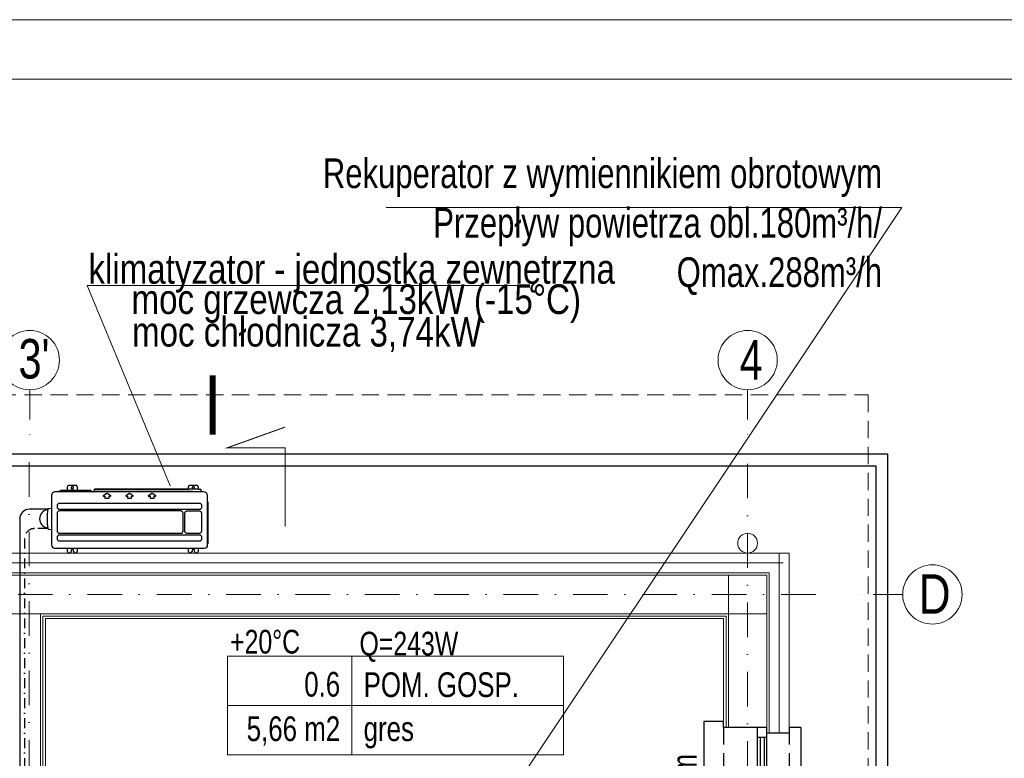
# Model space of a CAD drawing. Header units: inches. Extents: x 67073 to 287261, y -76160 to 48412.
# Tile 77 of 117: x 84219 to 84718, y -41291 to -40917. Entities that reach past the tile are written whole.
import ezdxf
from ezdxf.lldxf.tags import DXFTag

# ---------------------------------------------------------------- set-up
doc = ezdxf.new("R2010")
doc.units = ezdxf.units.IN
doc.header["$MEASUREMENT"] = 0
doc.linetypes.add('DASHDOT', pattern=[1, 0.5, -0.25, 0, -0.25])
doc.linetypes.add('HIDDEN', pattern=[0.375, 0.25, -0.125])
for name, color, linetype in [('## 04 grzejniki opis', 102, 'Continuous'), ('DVM_OUTDOOR', 7, 'Continuous'), ('p--obrzeże bet.', 252, 'Continuous'), ('p--okna', 251, 'Continuous'), ('p--opis okna', 181, 'Continuous')]:
    doc.layers.add(name, color=color, linetype=linetype)
for name, color, linetype, lineweight in [('## 05 PODGRZEWACZ', 1, 'SOLID', 30), ('## 06 klimatyzator', 30, 'Continuous', 15), ('DVM_PIPE', 102, 'Continuous', 30), ('p-- linia przekroju I-AB', 116, 'Continuous', 40), ('p-- ocieplenie-w.zew', 77, 'Continuous', 0), ('p--dach', 2, 'Continuous', 30), ('p--dach-rura spustowa', 2, 'Continuous', 0), ('p--opisy pomieszczeń', 31, 'Continuous', 0), ('p--osie konstr', 1, 'DASHDOT', 15), ('p--osie konstr.-NR', 1, 'DASHDOT', 15), ('p--płyta GK', 2, 'Continuous', 0), ('p--ściana szkielet', 3, 'Continuous', 0)]:
    doc.layers.add(name, color=color, linetype=linetype, lineweight=lineweight)
doc.styles.add('1-50', font='arial.ttf', dxfattribs={"width": 0.75, "height": 12.5})
doc.styles.get("Standard").update_dxf_attribs({"font": 'ARIAL.TTF', "width": 0.75})
doc.linetypes.add('BATTING', pattern='A,0.0001,-0.1,[134,ltypeshp.shx,S=0.1,R=0,X=-0.1,Y=0],-0.2,[134,ltypeshp.shx,S=0.1,R=180,X=0.1,Y=0],-0.1', length=0.4001)
tags = doc.linetypes.add('SOLID', pattern=[10, 10, 0]).pattern_tags.tags
tags[6:7] = [DXFTag(74, 4), DXFTag(75, 0), DXFTag(340, '0'), DXFTag(46, 0.0), DXFTag(50, 0.0), DXFTag(44, 0.0), DXFTag(45, 0.0)]
tags[4:5] = [DXFTag(74, 4), DXFTag(75, 0), DXFTag(340, '0'), DXFTag(46, 0.0), DXFTag(50, 0.0), DXFTag(44, 0.0), DXFTag(45, 0.0)]

# ---------------------------------------------------------------- blocks, each defined once
blk = doc.blocks.new('okno-80-33.15')
at = {"linetype": 'Continuous', "ltscale": 35}
for p, q in [((-3, 10), (83, 10)), ((0, -39.15), (80, -39.15))]:
    blk.add_line(p, q, dxfattribs=at)
for p, q in [((-3, 0), (-3, 10)), ((83, 0), (83, 10)), ((0, 0), (-3, 0)), ((0, -21.95), (0, 0)), ((80, 0), (80, -21.95)), ((80, 0), (83, 0)), ((0, -21.95), (0, -16.95)), ((0, -16.95), (5, -16.95)), ((5, -16.95), (75, -16.95)), ((5, -16.95), (5, -21.95)), ((5, -18.45), (75, -18.45)), ((75, -21.95), (75, -16.95)), ((75, -16.95), (80, -16.95)), ((80, -16.95), (80, -21.95)), ((5, -21.95), (0, -21.95)), ((3, -33.15), (3, -21.95)), ((5, -20.61), (75, -20.61)), ((75, -21.95), (5, -21.95)), ((80, -21.95), (75, -21.95)), ((77, -21.95), (77, -33.15)), ((0, -39.15), (0, -33.15)), ((80, -33.15), (80, -39.15))]:
    blk.add_line(p, q)
at = {"linetype": 'HIDDEN', "ltscale": 35}
for p, q in [((0, 0), (80, 0)), ((0, -33.15), (80, -33.15))]:
    blk.add_line(p, q, dxfattribs=at)
blk = doc.blocks.new('FJM_OD_790X548X285_2P_T')
at = {"layer": 'DVM_OUTDOOR', "color": 0}
for p, q in [((-376.4, 146.3), (-376.4, 163.5)), ((-368.4, 171.5), (-365.4, 171.5)), ((-357.4, 163.5), (-357.4, 158.5)), ((-345.4, 158.5), (-345.4, 163.5)), ((-337.4, 171.5), (-334.4, 171.5)), ((-326.4, 163.5), (-326.4, 146.3)), ((235.6, 146.3), (235.6, 163.5)), ((243.6, 171.5), (246.6, 171.5)), ((254.6, 163.5), (254.6, 158.5)), ((266.6, 158.5), (266.6, 163.5)), ((274.6, 171.5), (277.6, 171.5)), ((285.6, 163.5), (285.6, 146.3)), ((-426.2, 122.2), (-426.2, -85.5)), ((-426, 122.7), (-423.7, 125)), ((-423.7, 130.5), (-423.7, -117.9)), ((350.6, 146.3), (-407.9, 146.3)), ((325.5, 110.3), (-383, 110.3)), ((350.6, 146.3), (350.6, 146.3)), ((366.3, 130.5), (366.4, 130.5)), ((366.3, -117.9), (366.3, 130.5)), ((-395.2, 98.1), (-395.2, 92.5)), ((-394, 59.5), (-394, -29.1)), ((-383, 80.3), (325.5, 80.3)), ((-317.8, 70.4), (-383, 70.4)), ((-306.8, -29.1), (-306.8, 59.5)), ((-299.6, 59.5), (-299.6, -29.1)), ((325.5, 71.7), (-287.4, 71.7)), ((337.8, 92.5), (337.8, 98.1)), ((337.8, -29.1), (337.8, 59.5)), ((382.2, 50.2), (366.4, 51.6)), ((-383, -40), (-317.8, -40)), ((325.5, -49.7), (-383, -49.7)), ((-287.4, -41.3), (325.5, -41.3)), ((-423.7, -88.3), (-426, -86)), ((-395.2, -61.9), (-395.2, -67.5)), ((-383, -79.7), (325.5, -79.7)), ((337.8, -67.5), (337.8, -61.9)), ((366.4, -54.3), (382.2, -52.9)), ((-423.7, -117.9), (-423.7, -118)), ((-423.7, -118), (-423.7, -118)), ((-403, -138.7), (345.6, -138.7)), ((-391.4, -139.3), (-391.7, -150.3)), ((-161.6, -117.3), (-143.2, -130.2)), ((-153.2, -116), (-161.2, -116)), ((-152.9, -106.8), (-152.9, -115.8)), ((-133.2, -106), (-152.2, -106)), ((-142.3, -130.2), (-123.9, -117.3)), ((-132.5, -115.8), (-132.5, -106.8)), ((-124.3, -116), (-132.2, -116)), ((-47.6, -117.3), (-29.2, -130.2)), ((-39.2, -116), (-47.2, -116)), ((-38.9, -106.8), (-38.9, -115.8)), ((-19.2, -106), (-38.2, -106)), ((-28.3, -130.2), (-9.9, -117.3)), ((-18.5, -115.8), (-18.5, -106.8)), ((-10.3, -116), (-18.2, -116)), ((66.4, -117.3), (84.8, -130.2)), ((74.8, -116), (66.8, -116)), ((75.1, -106.8), (75.1, -115.8)), ((94.8, -106), (75.8, -106)), ((85.7, -130.2), (104.1, -117.3)), ((95.5, -115.8), (95.5, -106.8)), ((103.7, -116), (95.8, -116)), ((148.3, -140.7), (148.3, -151.7)), ((166.9, -144.9), (156.3, -138.8)), ((169.7, -145.7), (315.3, -145.7)), ((235.6, -163.5), (235.6, -145.7)), ((285.6, -145.7), (285.6, -163.5)), ((318.1, -144.9), (328.7, -138.8)), ((345.6, -138.7), (345.6, -138.7)), ((366.3, -118), (366.2, -118)), ((366.3, -118), (366.3, -117.9)), ((-391.7, -150.3), (-379.8, -150.7)), ((-376.4, -163.5), (-376.4, -150.8)), ((-371.9, -151), (148.3, -151)), ((-334.4, -171.5), (-368.4, -171.5)), ((148.3, -151.7), (-327.2, -151.7)), ((-326.4, -151.7), (-326.4, -163.5)), ((277.6, -171.5), (243.6, -171.5))]:
    blk.add_line(p, q, dxfattribs=at)
for points in [[(-357.4, -158.5), (-357.4, -159.1, 0.023321), (-357.3, -159.7, 0.024783), (-357.2, -160.3, 0.024618), (-357, -160.8, 0.02401), (-356.7, -161.3, 0.023784), (-356.5, -161.8, 0.02304), (-356.1, -162.2, 0.022549), (-355.8, -162.6, 0.021694), (-355.4, -163, 0.021179), (-355, -163.3, 0.020185), (-354.7, -163.6, 0.019598), (-354.3, -163.8, 0.018603), (-353.9, -164, 0.017986), (-353.5, -164.1, 0.016956), (-353.1, -164.3, 0.016413), (-352.8, -164.4, 0.015566), (-352.4, -164.4, 0.014844), (-352.1, -164.5, 0.013764), (-351.8, -164.5, 0.013631), (-351.4, -164.5, 0.012841), (-351.1, -164.5, 0.012841), (-350.8, -164.5, 0.013631), (-350.5, -164.4, 0.013764), (-350.1, -164.4, 0.014844), (-349.8, -164.3, 0.015566), (-349.4, -164.1, 0.016413), (-349, -164, 0.016956), (-348.6, -163.8, 0.017984), (-348.2, -163.6, 0.018603), (-347.8, -163.3, 0.019603), (-347.5, -163, 0.020183), (-347.1, -162.6, 0.021166), (-346.8, -162.2, 0.0217), (-346.4, -161.8, 0.022581), (-346.2, -161.3, 0.023025), (-345.9, -160.8, 0.023734), (-345.7, -160.3, 0.024054), (-345.6, -159.7, 0.024516), (-345.5, -159.1, 0.024684), (-345.4, -158.5, 0.024846), (-345.5, -157.9, 0.024845), (-345.6, -157.3, 0.02468), (-345.7, -156.7, 0.024517), (-345.9, -156.2, 0.024069), (-346.2, -155.7, 0.02373), (-346.4, -155.2, 0.022967), (-346.8, -154.8, 0.022596), (-347.1, -154.4, 0.021906), (-347.5, -154, 0.021107), (-347.8, -153.7, 0.01947), (-348.2, -153.4, 0.01982), (-348.6, -153.2, 0.020911), (-349, -153, 0.017234), (-349.4, -152.9, 0.009618), (-349.7, -152.7, 0.019493), (-350.1, -152.6, 0.03016), (-350.7, -152.6, 0.016785), (-351.4, -152.5, 0.010156)], [(-351.4, -152.5), (-351.7, -152.5, 0.009849), (-351.9, -152.5, 0.008819), (-352.1, -152.5, 0.008634), (-352.3, -152.6, 0.009333), (-352.5, -152.6, 0.009674), (-352.8, -152.6, 0.009989), (-353, -152.7, 0.01022), (-353.3, -152.8, 0.01065), (-353.5, -152.9, 0.010921), (-353.8, -153, 0.011347), (-354, -153.1, 0.011614), (-354.3, -153.2, 0.012046), (-354.5, -153.4, 0.012332), (-354.8, -153.5, 0.012805), (-355, -153.7, 0.013035), (-355.3, -153.9, 0.013371), (-355.6, -154.1, 0.013779), (-355.8, -154.4, 0.014539), (-356, -154.6, 0.014301), (-356.2, -154.9, 0.013596), (-356.5, -155.2, 0.015424), (-356.7, -155.5, 0.01905), (-356.8, -155.9, 0.014336), (-357, -156.2, 0.004521), (-357.1, -156.5, 0.021066), (-357.2, -156.9, 0.037099), (-357.3, -157.6, 0.017906), (-357.4, -158.5, 0.009169)], [(-327.4, -151.7), (-327.4, -151.7, 0.000005), (-327.3, -151.7, 0.000005), (-327.3, -151.7, 0.000005), (-327.3, -151.7, 0.000004), (-327.3, -151.7, 0.000004), (-327.3, -151.7, 0.000004), (-327.3, -151.7, 0.000004), (-327.2, -151.7, 0.000004), (-327.2, -151.7, 0.000004), (-327.2, -151.7, 0.000004), (-327.2, -151.7, 0.000004), (-327.2, -151.7, 0.000003), (-327.2, -151.7, 0.000003), (-327.1, -151.7, 0.000003), (-327.1, -151.7, 0.000003), (-327.1, -151.7, 0.000003), (-327.1, -151.7, 0.000003), (-327.1, -151.7, 0.000003), (-327.1, -151.7, 0.000003), (-327.1, -151.7, 0.000002), (-327, -151.7, 0.000002), (-327, -151.7, 0.000002), (-327, -151.7, 0.000002), (-327, -151.7, 0.000002), (-327, -151.7, 0.000002), (-327, -151.7, 0.000002), (-326.9, -151.7, 0.000001), (-326.9, -151.7, 0.000001), (-326.9, -151.7, 0.000001), (-326.9, -151.7, 0.000001), (-326.9, -151.7, -0.000001), (-326.7, -151.7, -0.000002), (-326.7, -151.7, -0.000005), (-326.7, -151.7, -0.000004), (-326.7, -151.7, 0), (-326.7, -151.7, -0.000008), (-326.6, -151.7, -0.000018), (-326.6, -151.7, -0.000009), (-326.6, -151.7, -0.000005)], [(254.6, -158.5), (254.6, -159.1, 0.023321), (254.7, -159.7, 0.024784), (254.8, -160.3, 0.024618), (255, -160.8, 0.02401), (255.3, -161.3, 0.023784), (255.5, -161.8, 0.02304), (255.9, -162.2, 0.022549), (256.2, -162.6, 0.021694), (256.6, -163, 0.021179), (257, -163.3, 0.020185), (257.3, -163.6, 0.019598), (257.7, -163.8, 0.018603), (258.1, -164, 0.017986), (258.5, -164.1, 0.016956), (258.9, -164.3, 0.016413), (259.2, -164.4, 0.015566), (259.6, -164.4, 0.014844), (259.9, -164.5, 0.013764), (260.2, -164.5, 0.013631), (260.6, -164.5, 0.012841), (260.9, -164.5, 0.012841), (261.2, -164.5, 0.013631), (261.5, -164.4, 0.013764), (261.9, -164.4, 0.014844), (262.2, -164.3, 0.015566), (262.6, -164.1, 0.016413), (263, -164, 0.016956), (263.4, -163.8, 0.017984), (263.8, -163.6, 0.018603), (264.2, -163.3, 0.019603), (264.5, -163, 0.020183), (264.9, -162.6, 0.021166), (265.2, -162.2, 0.0217), (265.6, -161.8, 0.022581), (265.8, -161.3, 0.023025), (266.1, -160.8, 0.023734), (266.3, -160.3, 0.024054), (266.4, -159.7, 0.024516), (266.5, -159.1, 0.024684), (266.6, -158.5, 0.024846), (266.5, -157.9, 0.024845), (266.4, -157.3, 0.02468), (266.3, -156.7, 0.024517), (266.1, -156.2, 0.024069), (265.8, -155.7, 0.02373), (265.6, -155.2, 0.022967), (265.2, -154.8, 0.022596), (264.9, -154.4, 0.021906), (264.5, -154, 0.021107), (264.2, -153.7, 0.01947), (263.8, -153.4, 0.01982), (263.4, -153.2, 0.020911), (263, -153, 0.017234), (262.6, -152.9, 0.009618), (262.3, -152.7, 0.019493), (261.9, -152.6, 0.03016), (261.3, -152.6, 0.016785), (260.6, -152.5, 0.010156)], [(260.6, -152.5), (260.3, -152.5, 0.009849), (260.1, -152.5, 0.008819), (259.9, -152.5, 0.008634), (259.7, -152.6, 0.009333), (259.5, -152.6, 0.009674), (259.2, -152.6, 0.009989), (259, -152.7, 0.01022), (258.7, -152.8, 0.01065), (258.5, -152.9, 0.010921), (258.2, -153, 0.011347), (258, -153.1, 0.011614), (257.7, -153.2, 0.012046), (257.5, -153.4, 0.012332), (257.2, -153.5, 0.012805), (257, -153.7, 0.013035), (256.7, -153.9, 0.013371), (256.4, -154.1, 0.013779), (256.2, -154.4, 0.014539), (256, -154.6, 0.014301), (255.8, -154.9, 0.013596), (255.5, -155.2, 0.015424), (255.3, -155.5, 0.01905), (255.2, -155.9, 0.014336), (255, -156.2, 0.004521), (254.9, -156.5, 0.021066), (254.8, -156.9, 0.037099), (254.7, -157.6, 0.017906), (254.6, -158.5, 0.009169)]]:
    blk.add_lwpolyline(points, format="xyb", dxfattribs=at)
for centre, radius, start, end in [((-368.4, 163.5), 8, 90, 180), ((-365.4, 163.5), 8, 0, 90), ((-351.4, 158.5), 6, 180, 0), ((-337.4, 163.5), 8, 90, 180), ((-334.4, 163.5), 8, 0, 90), ((243.6, 163.5), 8, 90, 180), ((246.6, 163.5), 8, 0, 90), ((260.6, 158.5), 6, 180, 0), ((274.6, 163.5), 8, 90, 180), ((277.6, 163.5), 8, 0, 90), ((-425.5, 122.2), 0.7, 135, 180), ((-407.9, 130.5), 15.8, 90, 180), ((-383, 98.1), 12.2, 90, 180), ((325.5, 98.1), 12.2, 0, 90), ((350.6, 130.5), 15.8, 0, 90), ((-383, 92.5), 12.2, 180, 270), ((-383, 59.5), 10.9, 90, 180), ((-317.8, 59.5), 10.9, 0, 90), ((-287.4, 59.5), 12.2, 90, 180), ((325.5, 59.5), 12.2, 0, 90), ((325.5, 92.5), 12.2, 270, 0), ((382, 47.2), 3, 8.2355, 85), ((46.6, -1.3), 341.9, 351.7645, 8.2354), ((388, 47.5), 3, 188.1539, 260.3479), ((379.7, -1.3), 46.6, 279.6521, 80.3479), ((-383, -61.9), 12.2, 90, 180), ((-383, -29.1), 10.9, 180, 270), ((-317.8, -29.1), 10.9, 270, 0), ((-287.4, -29.1), 12.2, 180, 270), ((325.5, -29.1), 12.2, 270, 0), ((325.5, -61.9), 12.2, 0, 90), ((388, -50.2), 3, 99.6521, 171.8495), ((-425.5, -85.5), 0.7, 180, 225), ((-383, -67.5), 12.2, 180, 270), ((325.5, -67.5), 12.2, 270, 0), ((382, -49.9), 3, 275, 351.7645), ((-403, -118), 20.7, 180, 270), ((-161.2, -116.8), 0.7, 90, 235), ((-153.2, -115.8), 0.3, 270, 0), ((-152.2, -106.8), 0.7, 90, 180), ((-142.7, -129.6), 0.7, 235, 305), ((-133.2, -106.8), 0.7, 0, 90), ((-132.2, -115.8), 0.3, 180, 270), ((-124.3, -116.8), 0.7, 305, 90), ((-47.2, -116.8), 0.7, 90, 235), ((-39.2, -115.8), 0.3, 270, 0), ((-38.2, -106.8), 0.7, 90, 180), ((-28.7, -129.6), 0.7, 235, 305), ((-19.2, -106.8), 0.7, 0, 90), ((-18.2, -115.8), 0.3, 180, 270), ((-10.3, -116.8), 0.7, 305, 90), ((66.8, -116.8), 0.7, 90, 235), ((74.8, -115.8), 0.3, 270, 0), ((75.8, -106.8), 0.7, 90, 180), ((85.3, -129.6), 0.7, 235, 305), ((94.8, -106.8), 0.7, 0, 90), ((95.8, -115.8), 0.3, 180, 270), ((103.7, -116.8), 0.7, 305, 90), ((155.8, -139.7), 1, 60, 90), ((169.7, -140), 5.7, 240, 270), ((315.3, -140), 5.7, 270, 300), ((329.2, -139.7), 1, 90, 120), ((345.6, -118), 20.7, 270, 0), ((-368.4, -163.5), 8, 180, 270), ((-334.4, -163.5), 8, 270, 0), ((243.6, -163.5), 8, 180, 270), ((277.6, -163.5), 8, 270, 0)]:
    blk.add_arc(centre, radius, start, end, dxfattribs=at)
for points in [[(385.4, -46.6), (385.4, -46.7), (385.4, -46.7), (385.4, -46.7)], [(-379.8, -150.7), (-377.2, -150.8), (-374.6, -150.9), (-371.9, -151)]]:
    blk.add_open_spline(points, degree=3, dxfattribs=at)
for points, knots in [([(148.3, -140.7), (88.3, -140.7), (13.3, -140.7), (-76.7, -140.7), (-121.7, -140.7), (-166.7, -140.7), (-211.7, -140.7), (-256.7, -140.7), (-294.2, -140.7), (-324.2, -140.7), (-343, -140.8), (-357.7, -140.6), (-372.7, -139.9), (-383.9, -139.7), (-391.4, -139.3), (-391.4, -139.3), (-391.4, -139.3), (-391.4, -139.3)], [0, 0, 0, 0, 0.333333, 0.416667, 0.5, 0.583333, 0.666667, 0.75, 0.833333, 0.875, 0.916667, 0.9375, 0.958333, 1, 1, 1, 1.000015, 1.000015, 1.000015, 1.000015]), ([(-328, -151), (-328, -151.2), (-328, -151.3), (-327.9, -151.4), (-327.9, -151.4), (-327.9, -151.5), (-327.8, -151.5), (-327.7, -151.6), (-327.6, -151.7), (-327.4, -151.7), (-327.4, -151.7), (-327.4, -151.7), (-327.4, -151.7), (-327.4, -151.7)], [-0.044807, -0.044807, -0.044807, -0.044807, 0.142088, 0.142088, 0.142088, 0.166271, 0.19987, 0.266987, 0.333517, 0.406916, 0.487817, 0.615631, 1, 1, 1, 1])]:
    blk.add_open_spline(points, degree=3, knots=knots, dxfattribs=at)

msp = doc.modelspace()

# ---------------------------------------------------------------- linework, layer by layer
at = {"layer": '## 05 PODGRZEWACZ', "lineweight": 15}
for p in [(84404.646, -41012.123), (84466.419, -41310.248)]:
    msp.add_line(p, (84665.586, -41012.123), dxfattribs=at)
at = {"layer": '## 06 klimatyzator'}
msp.add_line((84253.381, -41051.644), (84475.453, -41051.644), dxfattribs=at)
at = {"layer": '## 06 klimatyzator', "linetype": 'Continuous'}
msp.add_line((84253.381, -41051.644), (84295.43, -41152.849), dxfattribs=at)
at = {"linetype": 'Continuous', "lineweight": 18}
for points in [[(83130.462, -42402.179), (85230.462, -42402.179), (85230.462, -40917.179), (83130.462, -40917.179)], [(83291.09, -42372.179), (85200.462, -42372.179), (85200.462, -40947.179), (83291.09, -40947.179)]]:
    msp.add_lwpolyline(points, close=True, dxfattribs=at)
at = {"layer": 'DVM_PIPE'}
for p, q in [((84233.508, -41164.741), (84224.294, -41164.741)), ((84219.294, -41169.741), (84219.294, -41464.029))]:
    msp.add_line(p, q, dxfattribs=at)
at = {"layer": 'DVM_PIPE', "linetype": 'DASHDOT', "ltscale": 10}
msp.add_lwpolyline([(84233.508, -41174.536), (84226.795, -41174.536, 0.4142136), (84221.795, -41179.536), (84221.795, -41516.136, 0.4142136), (84226.795, -41521.136), (84245.692, -41521.136)], format="xyb", dxfattribs=at)
at = {"layer": 'DVM_PIPE'}
msp.add_arc((84224.294, -41169.741), 5, 90, 180, dxfattribs=at)
at = {"layer": 'p-- linia przekroju I-AB', "color": 0, "const_width": 0.5}
msp.add_lwpolyline([(84353.575, -41173.635), (84353.575, -41133.625), (84324.548, -41133.625), (84353.575, -41123.214)], dxfattribs=at)
at = {"layer": 'p-- ocieplenie-w.zew', "color": 0, "linetype": 'BATTING', "ltscale": 2}
for p, q in [((84603.585, -41278.073), (84603.585, -41186.923)), ((84117.935, -41191.923), (84605.585, -41191.923))]:
    msp.add_line(p, q, dxfattribs=at)
at = {"layer": 'p--dach', "color": 0, "linetype": 'HIDDEN', "lineweight": 20, "ltscale": 35}
msp.add_lwpolyline([(83368.585, -41106.923), (84648.585, -41106.923), (84648.585, -41951.323), (83368.585, -41951.323)], close=True, dxfattribs=at)
at = {"layer": 'p--dach-rura spustowa', "color": 0, "linetype": 'Continuous', "lineweight": 0, "ltscale": 75}
msp.add_circle((84587.635, -41181.923), 5, dxfattribs=at)
at = {"layer": 'p--obrzeże bet.', "color": 0, "linetype": 'Continuous', "ltscale": 35}
for points in [[(84205.185, -41921.323), (84658.585, -41921.323), (84658.585, -41136.923), (83358.585, -41136.923), (83358.585, -41927.323), (83811.985, -41927.323)], [(84199.185, -41915.323), (84652.585, -41915.323), (84652.585, -41142.923), (83364.585, -41142.923), (83364.585, -41921.323), (83817.985, -41921.323)]]:
    msp.add_lwpolyline(points, dxfattribs=at)
at = {"layer": 'p--opisy pomieszczeń', "color": 0}
for p, q in [((84387.393, -41239.045), (84387.393, -41289.045)), ((84494.393, -41264.045), (84324.393, -41264.045))]:
    msp.add_line(p, q, dxfattribs=at)
msp.add_lwpolyline([(84324.393, -41289.045), (84494.393, -41289.045), (84494.393, -41239.045), (84324.393, -41239.045)], close=True, dxfattribs=at)
at = {"layer": 'p--osie konstr', "color": 0, "linetype": 'DASHDOT', "ltscale": 35}
for p, q in [((84224.135, -41720.123), (84224.135, -41136.923)), ((84587.635, -41896.323), (84587.635, -41136.923)), ((83376.071, -41207.868), (84626.385, -41207.868))]:
    msp.add_line(p, q, dxfattribs=at)
at = {"layer": 'p--osie konstr.-NR', "color": 0, "linetype": 'DASHDOT', "ltscale": 30}
for p, q in [((84224.385, -41104.325), (84224.385, -41129.325)), ((84587.635, -41104.325), (84587.635, -41129.325)), ((84666.1, -41207.873), (84641.1, -41207.873))]:
    msp.add_line(p, q, dxfattribs=at)
at = {"layer": 'p--osie konstr.-NR', "color": 0, "linetype": 'Continuous', "ltscale": 35}
for centre in [(84224.385, -41089.325), (84587.635, -41089.325), (84681.1, -41207.873)]:
    msp.add_circle(centre, 15, dxfattribs=at)
at = {"layer": 'p--płyta GK', "color": 0, "ltscale": 35}
for p, q in [((84231.085, -41218.823), (84576.685, -41218.823)), ((84231.085, -41386.323), (84231.085, -41218.823)), ((84232.335, -41385.073), (84232.335, -41220.073)), ((84232.335, -41220.073), (84575.435, -41220.073)), ((84575.435, -41275.073), (84575.435, -41220.073)), ((84576.685, -41275.073), (84576.685, -41218.823))]:
    msp.add_line(p, q, dxfattribs=at)
at = {"layer": 'p--ściana szkielet', "color": 0, "ltscale": 2}
for p, q in [((84117.935, -41186.923), (84608.585, -41186.923)), ((84608.585, -41278.073), (84608.585, -41186.923)), ((84117.935, -41196.923), (84598.585, -41196.923)), ((84120.935, -41198.123), (84597.385, -41198.123)), ((84577.885, -41275.073), (84577.885, -41198.123)), ((84577.885, -41275.073), (84577.885, -41198.123)), ((84597.385, -41278.073), (84597.385, -41198.123)), ((84598.585, -41278.073), (84598.585, -41196.923)), ((84120.935, -41217.623), (84597.385, -41217.623)), ((84229.885, -41507.473), (84229.885, -41217.623))]:
    msp.add_line(p, q, dxfattribs=at)
at = {"layer": 'p--ściana szkielet', "color": 0, "ltscale": 35}
msp.add_lwpolyline([(84608.585, -41278.073), (84597.385, -41278.073), (84597.385, -41275.073), (84575.435, -41275.073)], dxfattribs=at)

# ---------------------------------------------------------------- block references
at = {"layer": 'DVM_OUTDOOR', "color": 1, "xscale": 0.1000000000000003, "yscale": 0.1000000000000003, "zscale": 0.1000000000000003, "rotation": 179.9999999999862}
msp.add_blockref('FJM_OD_790X548X285_2P_T', (84272, -41169.773), dxfattribs=at)
at = {"layer": 'p--okna', "color": 0, "linetype": 'Continuous', "xscale": -1, "rotation": 89.99999999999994}
msp.add_blockref('okno-80-33.15', (84575.435, -41275.073), dxfattribs=at)

# ---------------------------------------------------------------- texts
at = {"layer": '## 04 grzejniki opis', "char_height": 12, "attachment_point": 3}
for s, insert in [('+20%%dC\\P', (84361.18, -41225.749)), ('Q=243W', (84441.193, -41226.724))]:
    msp.add_mtext(s, dxfattribs=dict(at, insert=insert))
at = {"layer": '## 05 PODGRZEWACZ', "lineweight": 15, "insert": (84655.638, -40987.337), "char_height": 15, "width": 406.60563, "attachment_point": 3}
msp.add_mtext('Rekuperator z wymiennikiem obrotowym\\PPrzepływ powietrza obl.180m³/h/ \\PQmax.288m³/h', dxfattribs=at)
at = {"layer": '## 06 klimatyzator', "width": 0.8}
for s, p in [('klimatyzator - jednostka zewnętrzna ', (84254.052, -41050.715, 363.044)), ('moc grzewcza 2,13kW (-15%%DC)', (84275.869, -41066.031, 363.044)), ('moc chłodnicza 3,74kW', (84276.109, -41082.483, 363.044))]:
    msp.add_text(s, height=15, dxfattribs=at).set_placement(p)
at = {"layer": 'p-- linia przekroju I-AB', "color": 0, "insert": (84321.562, -41127.041), "char_height": 30, "width": 72.0009, "attachment_point": 9}
msp.add_mtext('\\W0.8;I', dxfattribs=at)
at = {"layer": 'p--opis okna', "color": 0, "insert": (84565.529, -41353.656), "char_height": 12.5, "width": 128.63421, "attachment_point": 7, "rotation": 90, "style": '1-50'}
msp.add_mtext('hp=160 cm', dxfattribs=at)
at = {"layer": 'p--opisy pomieszczeń', "color": 0, "char_height": 12.5, "style": '1-50'}
for s, insert, width, attachment_point in [('POM.SOCJALNE', (84107.1, -41072.651), 106.86476, 1), ('0.6', (84381.461, -41247.018), 98, 3), ('POM. GOSP.', (84393.324, -41247.253), 106.86476, 1), ('5,66 m2', (84381.461, -41269.521), 98, 3), ('gres', (84393.324, -41269.521), 100, 1)]:
    msp.add_mtext(s, dxfattribs=dict(at, insert=insert, width=width, attachment_point=attachment_point))
at = {"layer": 'p--osie konstr.-NR', "color": 0, "linetype": 'Continuous', "ltscale": 35, "char_height": 20, "width": 63.5564}
for s, insert, attachment_point in [("3'", (84218.718, -41098.946), 7), ('4', (84583.595, -41099.217), 7), ('{\\W0.8;D}', (84674.185, -41197.639), 1)]:
    msp.add_mtext(s, dxfattribs=dict(at, insert=insert, attachment_point=attachment_point))

doc.saveas('drawing.dxf')
